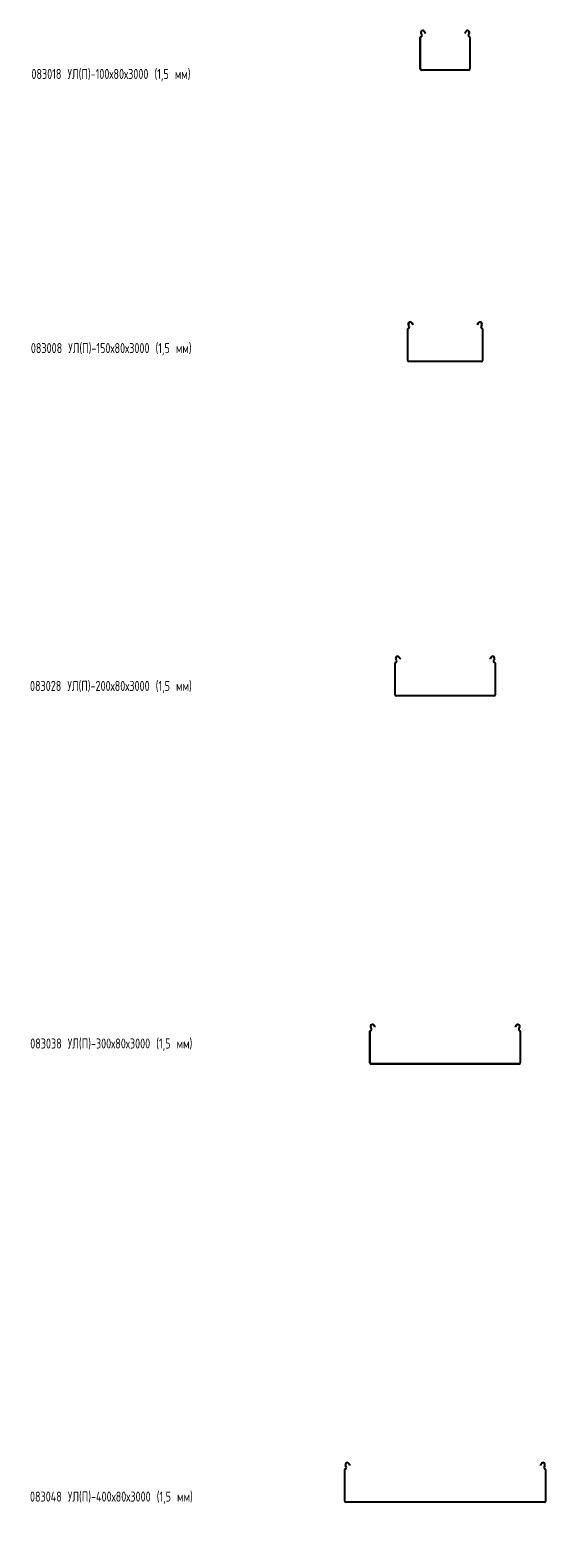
# Model space of a CAD drawing. Header units: millimetres. Extents: x -792 to 3872, y -6969 to -437.
# Tile 13 of 21: x -788 to 237, y -3433 to -437. Entities that reach past the tile are written whole.
import ezdxf

# ---------------------------------------------------------------- set-up
doc = ezdxf.new("R2010")
doc.units = ezdxf.units.MM
doc.styles.add('SLDTEXTSTYLE0', font='TXT', dxfattribs={"width": 0.7, "bigfont": 'bigfont'})

msp = doc.modelspace()

# ---------------------------------------------------------------- linework, layer by layer
at = {"color": 7, "linetype": 'Continuous', "lineweight": 15}
for p, q in [((-10.7, -446.4), (-12, -444)), ((-9.4, -445.7), (-10.6, -443.3)), ((-5.3, -440.5), (-3.6, -443.7)), ((-4, -439.8), (-2.3, -443)), ((-2.3, -443), (-3.6, -443.7)), ((75.3, -443), (77, -439.8)), ((76.6, -443.7), (75.3, -443)), ((76.6, -443.7), (78.4, -440.5)), ((83.7, -443.3), (82.4, -445.7)), ((85, -444), (83.7, -446.4)), ((-13.5, -514.4), (-13.5, -451.7)), ((-12, -514.4), (-12, -451.7)), ((85, -451.7), (85, -514.4)), ((86.5, -451.7), (86.5, -514.4)), ((83.5, -515.9), (-10.5, -515.9)), ((83.5, -517.4), (-10.5, -517.4)), ((-38.5, -1093.7), (-38.5, -1031)), ((-35.7, -1025.7), (-37, -1023.3)), ((-37, -1093.7), (-37, -1031)), ((-34.4, -1025), (-35.6, -1022.6)), ((-30.3, -1019.7), (-28.6, -1023)), ((-29, -1019), (-27.3, -1022.3)), ((-27.3, -1022.3), (-28.6, -1023)), ((100.3, -1022.3), (102, -1019)), ((101.6, -1023), (100.3, -1022.3)), ((101.6, -1023), (103.4, -1019.7)), ((108.7, -1022.6), (107.4, -1025)), ((110, -1023.3), (108.7, -1025.7)), ((110, -1031), (110, -1093.7)), ((111.5, -1031), (111.5, -1093.7)), ((108.5, -1095.2), (-35.5, -1095.2)), ((108.5, -1096.7), (-35.5, -1096.7)), ((-63.5, -1757.7), (-63.5, -1695)), ((-60.7, -1689.7), (-62, -1687.3)), ((-62, -1757.7), (-62, -1695)), ((-59.4, -1689), (-60.6, -1686.6)), ((-55.3, -1683.8), (-55, -1684.4)), ((-55, -1684.4), (-53.7, -1683.7)), ((-53.6, -1687), (-55, -1684.4)), ((-54, -1683.1), (-53.7, -1683.7)), ((-53.7, -1683.7), (-52.3, -1686.3)), ((-52.3, -1686.3), (-53.6, -1687)), ((125.3, -1686.3), (126.7, -1683.7)), ((126.6, -1687), (125.3, -1686.3)), ((128, -1684.4), (126.6, -1687)), ((126.7, -1683.7), (127, -1683.1)), ((126.7, -1683.7), (128, -1684.4)), ((128, -1684.4), (128.4, -1683.8)), ((133.7, -1686.6), (132.4, -1689)), ((135, -1687.3), (133.7, -1689.7)), ((135, -1695), (135, -1757.7)), ((136.5, -1695), (136.5, -1757.7)), ((133.5, -1759.2), (-60.5, -1759.2)), ((133.5, -1760.7), (-60.5, -1760.7)), ((-110.7, -2421.3), (-112, -2418.9)), ((-109.4, -2420.6), (-110.6, -2418.2)), ((-105.3, -2415.4), (-105, -2416)), ((-105, -2416), (-103.7, -2415.3)), ((-103.6, -2418.6), (-105, -2416)), ((-104, -2414.6), (-103.7, -2415.3)), ((-103.7, -2415.3), (-102.3, -2417.9)), ((-102.3, -2417.9), (-103.6, -2418.6)), ((175.3, -2417.9), (176.7, -2415.3)), ((176.6, -2418.6), (175.3, -2417.9)), ((178, -2416), (176.6, -2418.6)), ((176.7, -2415.3), (177, -2414.6)), ((176.7, -2415.3), (178, -2416)), ((178, -2416), (178.4, -2415.4)), ((183.7, -2418.2), (182.4, -2420.6)), ((185, -2418.9), (183.7, -2421.3)), ((-113.5, -2489.3), (-113.5, -2426.6)), ((-112, -2489.3), (-112, -2426.6)), ((185, -2426.6), (185, -2489.3)), ((186.5, -2426.6), (186.5, -2489.3)), ((183.5, -2490.8), (-110.5, -2490.8)), ((183.5, -2492.3), (-110.5, -2492.3)), ((-160.7, -3291.9), (-162, -3289.6)), ((-159.4, -3291.2), (-160.6, -3288.9)), ((-155.3, -3286), (-155, -3286.6)), ((-155, -3286.6), (-153.7, -3285.9)), ((-153.6, -3289.3), (-155, -3286.6)), ((-154, -3285.3), (-153.7, -3285.9)), ((-153.7, -3285.9), (-152.3, -3288.6)), ((-152.3, -3288.6), (-153.6, -3289.3)), ((225.3, -3288.6), (226.7, -3285.9)), ((226.6, -3289.3), (225.3, -3288.6)), ((228, -3286.6), (226.6, -3289.3)), ((226.7, -3285.9), (227, -3285.3)), ((226.7, -3285.9), (228, -3286.6)), ((228, -3286.6), (228.4, -3286)), ((233.7, -3288.9), (232.4, -3291.2)), ((235, -3289.6), (233.7, -3291.9)), ((-163.5, -3359.9), (-163.5, -3297.2)), ((-162, -3359.9), (-162, -3297.2)), ((235, -3297.2), (235, -3359.9)), ((236.5, -3297.2), (236.5, -3359.9)), ((233.5, -3361.4), (-160.5, -3361.4)), ((233.5, -3362.9), (-160.5, -3362.9))]:
    msp.add_line(p, q, dxfattribs=at)
for centre, radius, start, end in [((-8, -441.9), 4.5, 28.0725, 208.0725), ((-12.9, -447.6), 2.5, 286.2863, 28.0725), ((-12.9, -447.6), 4, 286.2863, 28.0725), ((-8, -441.9), 3, 28.0725, 208.0725), ((81, -441.9), 4.5, 331.9275, 151.9275), ((81, -441.9), 3, 331.9275, 151.9275), ((85.9, -447.6), 4, 151.9275, 253.7137), ((85.9, -447.6), 2.5, 151.9275, 253.7137), ((-11.7, -451.7), 1.8, 106.2863, 180), ((-11.7, -451.7), 0.3, 106.2863, 180), ((84.7, -451.7), 0.3, 0, 73.7137), ((84.7, -451.7), 1.8, 0, 73.7137), ((-10.5, -514.4), 3, 180, 270), ((-10.5, -514.4), 1.5, 180, 270), ((83.5, -514.4), 1.5, 270, 0), ((83.5, -514.4), 3, 270, 0), ((-33, -1021.2), 4.5, 28.0725, 208.0725), ((-33, -1021.2), 3, 28.0725, 208.0725), ((106, -1021.2), 4.5, 331.9275, 151.9275), ((106, -1021.2), 3, 331.9275, 151.9275), ((-36.7, -1031), 1.8, 106.2863, 180), ((-37.9, -1026.8), 2.5, 286.2863, 28.0725), ((-36.7, -1031), 0.3, 106.2863, 180), ((-37.9, -1026.8), 4, 286.2863, 28.0725), ((110.9, -1026.8), 4, 151.9275, 253.7137), ((110.9, -1026.8), 2.5, 151.9275, 253.7137), ((109.7, -1031), 0.3, 0, 73.7137), ((109.7, -1031), 1.8, 0, 73.7137), ((-35.5, -1093.7), 3, 180, 270), ((-35.5, -1093.7), 1.5, 180, 270), ((108.5, -1093.7), 1.5, 270, 0), ((108.5, -1093.7), 3, 270, 0), ((-61.7, -1695), 1.8, 106.2863, 180), ((-58, -1685.2), 4.5, 28.0725, 208.0725), ((-62.9, -1690.9), 2.5, 286.2863, 28.0725), ((-61.7, -1695), 0.3, 106.2863, 180), ((-62.9, -1690.9), 4, 286.2863, 28.0725), ((-58, -1685.2), 3, 28.0725, 208.0725), ((131, -1685.2), 4.5, 331.9275, 151.9275), ((131, -1685.2), 3, 331.9275, 151.9275), ((135.9, -1690.9), 4, 151.9275, 253.7137), ((135.9, -1690.9), 2.5, 151.9275, 253.7137), ((134.7, -1695), 0.3, 0, 73.7137), ((134.7, -1695), 1.8, 0, 73.7137), ((-60.5, -1757.7), 3, 180, 270), ((-60.5, -1757.7), 1.5, 180, 270), ((133.5, -1757.7), 1.5, 270, 0), ((133.5, -1757.7), 3, 270, 0), ((-111.7, -2426.6), 1.8, 106.2863, 180), ((-108, -2416.8), 4.5, 28.0725, 208.0725), ((-112.9, -2422.4), 2.5, 286.2863, 28.0725), ((-111.7, -2426.6), 0.3, 106.2863, 180), ((-112.9, -2422.4), 4, 286.2863, 28.0725), ((-108, -2416.8), 3, 28.0725, 208.0725), ((181, -2416.8), 4.5, 331.9275, 151.9275), ((181, -2416.8), 3, 331.9275, 151.9275), ((185.9, -2422.4), 4, 151.9275, 253.7137), ((185.9, -2422.4), 2.5, 151.9275, 253.7137), ((184.7, -2426.6), 0.3, 0, 73.7137), ((184.7, -2426.6), 1.8, 0, 73.7137), ((-110.5, -2489.3), 3, 180, 270), ((-110.5, -2489.3), 1.5, 180, 270), ((183.5, -2489.3), 3, 270, 0), ((183.5, -2489.3), 1.5, 270, 0), ((-158, -3287.4), 4.5, 28.0725, 208.0725), ((-162.9, -3293.1), 2.5, 286.2863, 28.0725), ((-162.9, -3293.1), 4, 286.2863, 28.0725), ((-158, -3287.4), 3, 28.0725, 208.0725), ((231, -3287.4), 4.5, 331.9275, 151.9275), ((231, -3287.4), 3, 331.9275, 151.9275), ((235.9, -3293.1), 4, 151.9275, 253.7137), ((235.9, -3293.1), 2.5, 151.9275, 253.7137), ((-161.7, -3297.2), 1.8, 106.2863, 180), ((-161.7, -3297.2), 0.3, 106.2863, 180), ((234.7, -3297.2), 0.3, 0, 73.7137), ((234.7, -3297.2), 1.8, 0, 73.7137), ((-160.5, -3359.9), 3, 180, 270), ((-160.5, -3359.9), 1.5, 180, 270), ((233.5, -3359.9), 1.5, 270, 0), ((233.5, -3359.9), 3, 270, 0)]:
    msp.add_arc(centre, radius, start, end, dxfattribs=at)

# ---------------------------------------------------------------- texts
at = {"color": 7, "linetype": 'Continuous', "lineweight": 0, "char_height": 20, "attachment_point": 1, "style": 'SLDTEXTSTYLE0'}
for s, insert in [('083018 \\M+18454\\M+1844C(\\M+18450)-100\\M+1848780\\M+184873000 (1,5 \\M+1847D\\M+1847D)', (-785.2, -514.4)), ('083008 \\M+18454\\M+1844C(\\M+18450)-150\\M+1848780\\M+184873000 (1,5 \\M+1847D\\M+1847D)', (-786.4, -1059.1)), ('083028 \\M+18454\\M+1844C(\\M+18450)-200\\M+1848780\\M+184873000 (1,5 \\M+1847D\\M+1847D)', (-788.1, -1730.3)), ('083038 \\M+18454\\M+1844C(\\M+18450)-300\\M+1848780\\M+184873000 (1,5 \\M+1847D\\M+1847D)', (-787.6, -2440.8)), ('083048 \\M+18454\\M+1844C(\\M+18450)-400\\M+1848780\\M+184873000 (1,5 \\M+1847D\\M+1847D)', (-788.1, -3341))]:
    msp.add_mtext(s, dxfattribs=dict(at, insert=insert))

doc.saveas('drawing.dxf')
